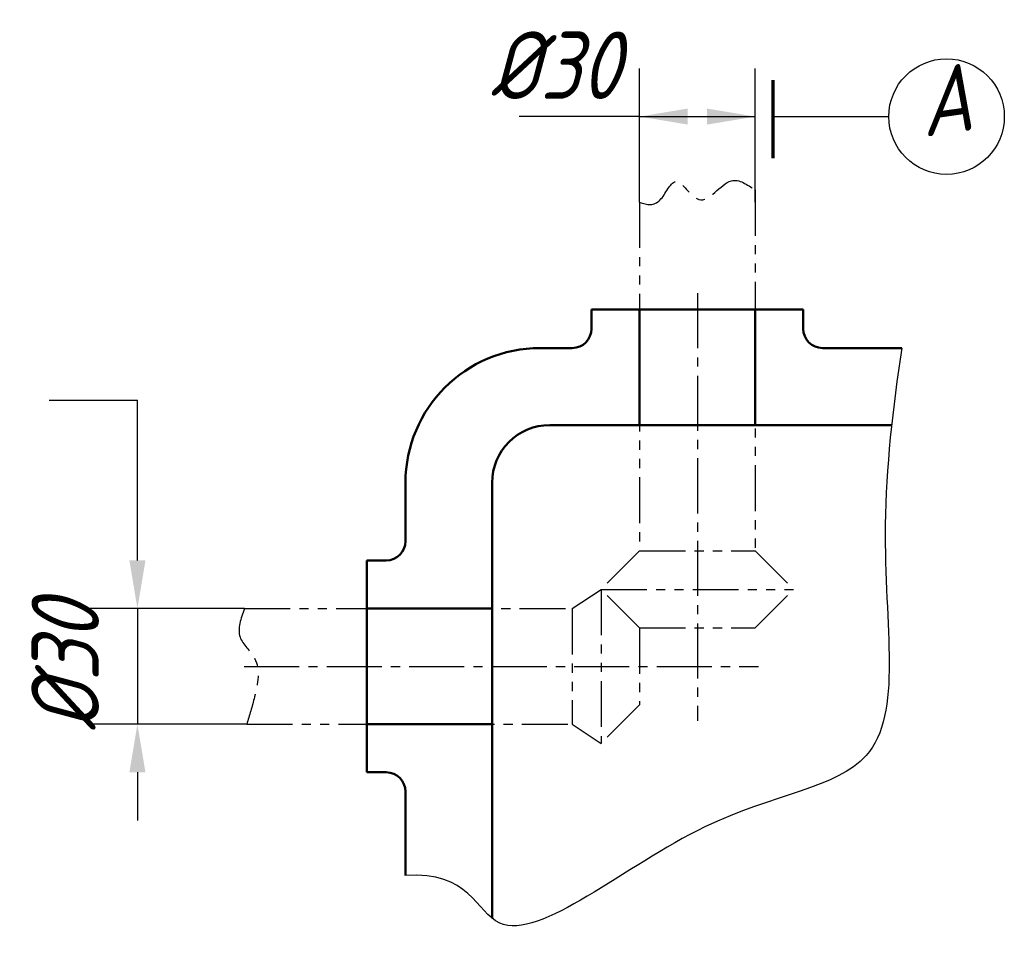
# Model space of a CAD drawing. Header units: millimetres. Extents: x 127.2 to 178.4, y 35 to 82.8.
import ezdxf

# ---------------------------------------------------------------- set-up
doc = ezdxf.new("R2010")
doc.units = ezdxf.units.MM
doc.header["$LTSCALE"] = 0.3
doc.linetypes.add('CENTER2', pattern=[28.575, 19.05, -3.175, 3.175, -3.175])
doc.linetypes.add('PHANTOM2', pattern=[31.75, 15.875, -3.175, 3.175, -3.175, 3.175, -3.175])
for name, color, linetype in [('剖面线层', 7, 'Continuous'), ('双点划线', 86, 'PHANTOM2'), ('尺寸层', 221, 'Continuous'), ('符号层', 7, 'Continuous'), ('细实线层', 7, 'Continuous')]:
    doc.layers.add(name, color=color, linetype=linetype)
doc.layers.add('点画线层', color=3, linetype='CENTER2', lineweight=25)
doc.layers.add('粗实线层', color=1, linetype='Continuous', lineweight=50)
doc.styles.add('工程字体（斜）', font='gbeitc.shx', dxfattribs={"bigfont": 'gbcbig.shx'})
doc.dimstyles.new('gb35', dxfattribs={"dimtxt": 3.5, "dimasz": 2.5, "dimexe": 2.5, "dimexo": 0, "dimgap": 1, "dimtad": 1, "dimdsep": 46, "dimtxsty": '工程字体（斜）', "dimcen": 0, "dimadec": 0, "dimazin": 0, "dimtfac": 1, "dimtmove": 0, "dimatfit": 3, "dimfxl": 0, "dimarcsym": 0})

# ---------------------------------------------------------------- blocks, each defined once
blk = doc.blocks.new('*D13')
at = {"layer": 'Defpoints', "color": 0, "ltscale": 0.5}
for p in [(138.923, 52.257), (133.363, 46.257), (139.044, 46.257)]:
    blk.add_point(p, dxfattribs=at)
at = {"layer": '尺寸层', "color": 0, "lineweight": -2, "ltscale": 0.5}
for p, q in [((133.363, 54.757), (133.363, 57.257)), ((138.923, 52.257), (130.863, 52.257)), ((133.363, 52.257), (133.363, 46.257)), ((139.044, 46.257), (130.863, 46.257)), ((133.363, 43.757), (133.363, 41.257))]:
    blk.add_line(p, q, dxfattribs=at)
at = {"layer": '尺寸层', "color": 0, "ltscale": 0.5}
for points in [[(132.947, 54.757), (133.78, 54.757), (133.363, 52.257)], [(132.947, 43.757), (133.78, 43.757), (133.363, 46.257)]]:
    blk.add_solid(points, dxfattribs=at)
at = {"layer": '尺寸层', "color": 0, "ltscale": 0.5, "insert": (129.613, 49.257), "char_height": 3.5, "attachment_point": 5, "rotation": 90, "style": '工程字体（斜）'}
blk.add_mtext('%%C30', dxfattribs=at)
blk = doc.blocks.new('df')
at = {"layer": '剖面线层', "color": 7, "ltscale": 0.5}
blk.add_line((2, 24.549), (-4.259, 24.549), dxfattribs=at)
at = {"layer": '双点划线', "color": 7, "ltscale": 0.5}
for p, q in [((8, 20.737), (8, 2)), ((2, 20.109), (2, 2)), ((2, 2), (0, 0)), ((2, 2), (8, 2)), ((8, 2), (10, 0)), ((-1.5, -1), (0, 0)), ((0, 0), (10, 0)), ((0, 0), (0, -8)), ((2, -2), (0, 0)), ((8, -2), (10, 0)), ((-18.526, -1), (-1.5, -1)), ((-1.5, -1), (-1.5, -7)), ((2, -2), (8, -2)), ((2, -2), (2, -6)), ((2, -6), (0, -8)), ((-18.405, -7), (-1.5, -7)), ((-1.5, -7), (0, -8))]:
    blk.add_line(p, q, dxfattribs=at)
blk.add_open_spline([(2, 20.109), (2.397, 19.934), (3.13, 19.9), (3.861, 21.893), (5.201, 19.297), (6.552, 21.739), (7.584, 21.025), (8, 20.737)], degree=3, knots=[1.299778, 1.299778, 1.299778, 1.299778, 2.527722, 3.784711, 5.309752, 7.260644, 8.580726, 8.580726, 8.580726, 8.580726], dxfattribs=at)
blk.add_spline([(-18.526, -1), (-18.754, -2.478), (-18.001, -3.581), (-18.001, -5.587), (-18.405, -7)], degree=3, dxfattribs=at)
at = {"layer": '尺寸层', "color": 7, "ltscale": 0.5}
for p, q in [((2, 20.109), (2, 27.049)), ((8, 20.109), (8, 27.049)), ((2, 24.549), (8, 24.549)), ((10.5, 24.549), (13, 24.549)), ((-28.677, 9.815), (-24.086, 9.815)), ((-24.086, 1.5), (-24.086, 9.815))]:
    blk.add_line(p, q, dxfattribs=at)
for points in [[(4.5, 24.966), (4.5, 24.133), (2, 24.549)], [(5.5, 24.966), (5.5, 24.133), (8, 24.549)]]:
    blk.add_solid(points, dxfattribs=at)
at = {"layer": '点画线层', "color": 7, "ltscale": 0.5}
for p, q in [((5, 15.376), (5, -6.828)), ((-18.541, -4), (8.17, -4))]:
    blk.add_line(p, q, dxfattribs=at)
at = {"layer": '符号层', "lineweight": 70}
blk.add_line((8.943, 22.396), (8.943, 26.44), dxfattribs=at)
at = {"layer": '符号层', "lineweight": 25}
blk.add_line((8.943, 24.549), (14.943, 24.549), dxfattribs=at)
at = {"layer": '粗实线层', "color": 7, "ltscale": 0.5}
for p, q in [((-0.5, 14.531), (10.5, 14.531)), ((-0.5, 14.531), (-0.5, 13.531)), ((2, 14.531), (2, 8.531)), ((8, 14.531), (8, 8.531)), ((10.5, 14.531), (10.5, 13.531)), ((-3.163, 12.531), (-1.5, 12.531)), ((11.5, 12.531), (15.623, 12.531)), ((-2.663, 8.531), (15.094, 8.531)), ((-10.163, 5.531), (-10.163, 2.5)), ((-5.663, 5.531), (-5.663, -17.071)), ((-12.163, 1.5), (-11.163, 1.5)), ((-12.163, 1.5), (-12.163, -9.5)), ((-12.163, -1), (-5.663, -1)), ((-12.163, -7), (-5.663, -7)), ((-12.163, -9.5), (-11.163, -9.5)), ((-10.163, -10.5), (-10.163, -14.862))]:
    blk.add_line(p, q, dxfattribs=at)
for centre, radius, start, end in [((-1.5, 13.531), 1, 270, 0), ((11.5, 13.531), 1, 180, 270), ((-3.163, 5.531), 7, 90, 180), ((-2.663, 5.531), 3, 90, 180), ((-11.163, 2.5), 1, 270, 0), ((-11.163, -10.5), 1, 0, 90)]:
    blk.add_arc(centre, radius, start, end, dxfattribs=at)
at = {"layer": '细实线层', "color": 7, "ltscale": 0.5}
blk.add_open_spline([(15.623, 12.531), (15.143, 9.443), (14.146, 0.477), (16.488, -9.963), (5.031, -10.975), (-5.769, -20.551), (-6.855, -14.603), (-10.163, -14.862)], degree=3, knots=[6.369701, 6.369701, 6.369701, 6.369701, 15.876379, 33.278804, 46.91836, 62.895517, 72.129878, 72.129878, 72.129878, 72.129878], dxfattribs=at)
at = {"layer": '尺寸层', "color": 7, "ltscale": 0.5, "insert": (-2.397, 27.213), "char_height": 3.5, "attachment_point": 5, "style": '工程字体（斜）'}
blk.add_mtext('%%C30', dxfattribs=at)
at = {"layer": '尺寸层', "color": 7, "ltscale": 0.5}
dim = blk.add_linear_dim(base=(-24.086, -7), p1=(-18.526, -1), p2=(-18.405, -7), angle=90, text='%%C30', dimstyle='gb35', override={"dimgap": 2}, dxfattribs=at)
dim.commit()
dim.dimension.update_dxf_attribs({"geometry": '*D13', "text_midpoint": (-24.086, -4), "dimtype": 128, "insert": (-157.449, -53.257)})

msp = doc.modelspace()

# ---------------------------------------------------------------- linework, layer by layer
at = {"layer": '符号层', "lineweight": 25}
msp.add_circle((175.392, 77.806), 3, dxfattribs=at)

# ---------------------------------------------------------------- block references
at = {"layer": '剖面线层', "color": 7}
msp.add_blockref('df', (157.449, 53.257), dxfattribs=at)

# ---------------------------------------------------------------- texts
at = {"layer": '符号层', "lineweight": 25, "style": '工程字体（斜）'}
msp.add_attdef('A', (174.206, 76.744), 'A', height=3.5, rotation=8.0915, dxfattribs=at)

doc.saveas('drawing.dxf')
